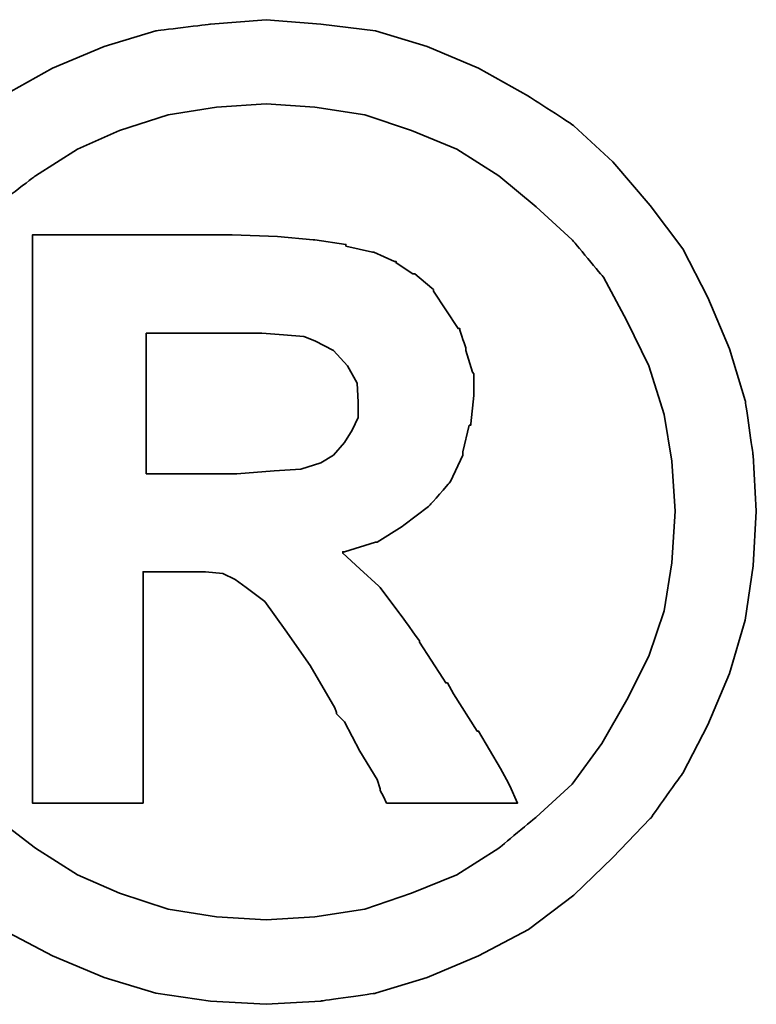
# Model space of a CAD drawing. Extents: x 473 to 1054, y -122 to 208.
# Tile 16 of 40: x 1016.495 to 1017.078, y -62.808 to -62.03. Entities that reach past the tile are written whole.
import ezdxf

# ---------------------------------------------------------------- set-up
doc = ezdxf.new("R2010")
doc.units = 0
doc.header["$MEASUREMENT"] = 0
doc.layers.add('DIM', color=4, linetype='CONTINUOUS')
doc.layers.add('layer 1', color=7, linetype='CONTINUOUS')

# ---------------------------------------------------------------- blocks, each defined once
blk = doc.blocks.new('TBI MOTION logo(完整正式版)')
at = {"layer": 'layer 1', "color": 22, "lineweight": 35}
for points, knots in [([(-91.89366, 20.43624), (-91.89366, 20.43624), (-91.91351, 20.77862), (-91.91351, 20.77862), (-91.91351, 20.77862), (-91.91351, 20.77862), (-91.96114, 21.11206), (-91.96114, 21.11206), (-91.96114, 21.11206), (-91.96114, 21.11206), (-92.05641, 21.42764), (-92.05641, 21.42764), (-92.05641, 21.42764), (-92.05641, 21.42764), (-92.18939, 21.74124), (-92.18939, 21.74124), (-92.18939, 21.74124), (-92.18939, 21.74124), (-92.34222, 22.03697), (-92.34222, 22.03697), (-92.34222, 22.03697), (-92.34222, 22.03697), (-92.5407, 22.30294), (-92.5407, 22.30294), (-92.5407, 22.30294), (-92.5407, 22.30294), (-92.76895, 22.5689), (-92.76895, 22.5689), (-92.76895, 22.5689), (-92.76895, 22.5689), (-93.00713, 22.78921), (-93.00713, 22.78921), (-93.00713, 22.78921), (-93.00713, 22.78921), (-93.285, 22.96982), (-93.285, 22.96982), (-93.285, 22.96982), (-93.285, 22.96982), (-93.58867, 23.14051), (-93.58867, 23.14051), (-93.58867, 23.14051), (-93.58867, 23.14051), (-93.90227, 23.2735), (-93.90227, 23.2735), (-93.90227, 23.2735), (-93.90227, 23.2735), (-94.21785, 23.36877), (-94.21785, 23.36877), (-94.21785, 23.36877), (-94.21785, 23.36877), (-94.55129, 23.40846), (-94.55129, 23.40846), (-94.55129, 23.40846), (-94.55129, 23.40846), (-94.88474, 23.43625), (-94.88474, 23.43625), (-94.88474, 23.43625), (-94.88474, 23.43625), (-95.22612, 23.40846), (-95.22612, 23.40846), (-95.22612, 23.40846), (-95.22612, 23.40846), (-95.55956, 23.36877), (-95.55956, 23.36877), (-95.55956, 23.36877), (-95.55956, 23.36877), (-95.87515, 23.2735), (-95.87515, 23.2735), (-95.87515, 23.2735), (-95.87515, 23.2735), (-96.18973, 23.14051), (-96.18973, 23.14051), (-96.18973, 23.14051), (-96.18973, 23.14051), (-96.4944, 22.96982), (-96.4944, 22.96982), (-96.4944, 22.96982), (-96.4944, 22.96982), (-96.77028, 22.78921), (-96.77028, 22.78921), (-96.77028, 22.78921), (-96.77028, 22.78921), (-97.00846, 22.5689), (-97.00846, 22.5689), (-97.00846, 22.5689), (-97.00846, 22.5689), (-97.23671, 22.30294), (-97.23671, 22.30294), (-97.23671, 22.30294), (-97.23671, 22.30294), (-97.43618, 22.03697), (-97.43618, 22.03697), (-97.43618, 22.03697), (-97.43618, 22.03697), (-97.58901, 21.74124), (-97.58901, 21.74124), (-97.58901, 21.74124), (-97.58901, 21.74124), (-97.72298, 21.42764), (-97.72298, 21.42764), (-97.72298, 21.42764), (-97.72298, 21.42764), (-97.81825, 21.11206), (-97.81825, 21.11206), (-97.81825, 21.11206), (-97.81825, 21.11206), (-97.86589, 20.77862), (-97.86589, 20.77862), (-97.86589, 20.77862), (-97.86589, 20.77862), (-97.88375, 20.43624), (-97.88375, 20.43624), (-97.88375, 20.43624), (-97.88375, 20.43624), (-97.86589, 20.1028), (-97.86589, 20.1028), (-97.86589, 20.1028), (-97.86589, 20.1028), (-97.81825, 19.77035), (-97.81825, 19.77035), (-97.81825, 19.77035), (-97.81825, 19.77035), (-97.72298, 19.44583), (-97.72298, 19.44583), (-97.72298, 19.44583), (-97.72298, 19.44583), (-97.58901, 19.13224), (-97.58901, 19.13224), (-97.58901, 19.13224), (-97.58901, 19.13224), (-97.43618, 18.83749), (-97.43618, 18.83749), (-97.43618, 18.83749), (-97.43618, 18.83749), (-97.23671, 18.55963), (-97.23671, 18.55963), (-97.23671, 18.55963), (-97.23671, 18.55963), (-97.00846, 18.32145), (-97.00846, 18.32145), (-97.00846, 18.32145), (-97.00846, 18.32145), (-96.77028, 18.0932), (-96.77028, 18.0932), (-96.77028, 18.0932), (-96.77028, 18.0932), (-96.4944, 17.88381), (-96.4944, 17.88381), (-96.4944, 17.88381), (-96.4944, 17.88381), (-96.18973, 17.72205), (-96.18973, 17.72205), (-96.18973, 17.72205), (-96.18973, 17.72205), (-95.87515, 17.58906), (-95.87515, 17.58906), (-95.87515, 17.58906), (-95.87515, 17.58906), (-95.55956, 17.4938), (-95.55956, 17.4938), (-95.55956, 17.4938), (-95.55956, 17.4938), (-95.22612, 17.44616), (-95.22612, 17.44616), (-95.22612, 17.44616), (-95.22612, 17.44616), (-94.88474, 17.42631), (-94.88474, 17.42631), (-94.88474, 17.42631), (-94.88474, 17.42631), (-94.55129, 17.44616), (-94.55129, 17.44616), (-94.55129, 17.44616), (-94.55129, 17.44616), (-94.21785, 17.4938), (-94.21785, 17.4938), (-94.21785, 17.4938), (-94.21785, 17.4938), (-93.90227, 17.58906), (-93.90227, 17.58906), (-93.90227, 17.58906), (-93.90227, 17.58906), (-93.58867, 17.72205), (-93.58867, 17.72205), (-93.58867, 17.72205), (-93.58867, 17.72205), (-93.285, 17.88381), (-93.285, 17.88381), (-93.285, 17.88381), (-93.285, 17.88381), (-93.00713, 18.0932), (-93.00713, 18.0932), (-93.00713, 18.0932), (-93.00713, 18.0932), (-92.76895, 18.32145), (-92.76895, 18.32145), (-92.76895, 18.32145), (-92.76895, 18.32145), (-92.5407, 18.55963), (-92.5407, 18.55963), (-92.5407, 18.55963), (-92.5407, 18.55963), (-92.34222, 18.83749), (-92.34222, 18.83749), (-92.34222, 18.83749), (-92.34222, 18.83749), (-92.18939, 19.13224), (-92.18939, 19.13224), (-92.18939, 19.13224), (-92.18939, 19.13224), (-92.05641, 19.44583), (-92.05641, 19.44583), (-92.05641, 19.44583), (-92.05641, 19.44583), (-91.96114, 19.77035), (-91.96114, 19.77035), (-91.96114, 19.77035), (-91.96114, 19.77035), (-91.91351, 20.1028), (-91.91351, 20.1028), (-91.91351, 20.1028), (-91.91351, 20.1028), (-91.89366, 20.43624), (-91.89366, 20.43624)], [0, 0, 0, 0, 0.0178571, 0.0178571, 0.0178571, 0.0178572, 0.0357143, 0.0357143, 0.0357143, 0.0357143, 0.0535714, 0.0535714, 0.0535714, 0.0535714, 0.0714286, 0.0714286, 0.0714286, 0.0714286, 0.0892857, 0.0892857, 0.0892857, 0.0892857, 0.1071429, 0.1071429, 0.1071429, 0.1071429, 0.125, 0.125, 0.125, 0.125, 0.1428571, 0.1428571, 0.1428571, 0.1428572, 0.1607143, 0.1607143, 0.1607143, 0.1607143, 0.1785714, 0.1785714, 0.1785714, 0.1785714, 0.1964286, 0.1964286, 0.1964286, 0.1964286, 0.2142857, 0.2142857, 0.2142857, 0.2142857, 0.2321429, 0.2321429, 0.2321429, 0.2321429, 0.25, 0.25, 0.25, 0.25, 0.2678571, 0.2678571, 0.2678571, 0.2678572, 0.2857143, 0.2857143, 0.2857143, 0.2857143, 0.3035714, 0.3035714, 0.3035714, 0.3035714, 0.3214286, 0.3214286, 0.3214286, 0.3214286, 0.3392857, 0.3392857, 0.3392857, 0.3392857, 0.3571429, 0.3571429, 0.3571429, 0.3571429, 0.375, 0.375, 0.375, 0.375, 0.3928571, 0.3928571, 0.3928571, 0.3928572, 0.4107143, 0.4107143, 0.4107143, 0.4107143, 0.4285714, 0.4285714, 0.4285714, 0.4285714, 0.4464286, 0.4464286, 0.4464286, 0.4464286, 0.4642857, 0.4642857, 0.4642857, 0.4642857, 0.4821429, 0.4821429, 0.4821429, 0.4821429, 0.5, 0.5, 0.5, 0.5, 0.5178571, 0.5178571, 0.5178571, 0.5178572, 0.5357143, 0.5357143, 0.5357143, 0.5357143, 0.5535714, 0.5535714, 0.5535714, 0.5535714, 0.5714286, 0.5714286, 0.5714286, 0.5714286, 0.5892857, 0.5892857, 0.5892857, 0.5892857, 0.6071429, 0.6071429, 0.6071429, 0.6071429, 0.625, 0.625, 0.625, 0.625, 0.6428571, 0.6428571, 0.6428571, 0.6428572, 0.6607143, 0.6607143, 0.6607143, 0.6607143, 0.6785714, 0.6785714, 0.6785714, 0.6785714, 0.6964286, 0.6964286, 0.6964286, 0.6964286, 0.7142857, 0.7142857, 0.7142857, 0.7142857, 0.7321429, 0.7321429, 0.7321429, 0.7321429, 0.75, 0.75, 0.75, 0.75, 0.7678571, 0.7678571, 0.7678571, 0.7678572, 0.7857143, 0.7857143, 0.7857143, 0.7857143, 0.8035714, 0.8035714, 0.8035714, 0.8035714, 0.8214286, 0.8214286, 0.8214286, 0.8214286, 0.8392857, 0.8392857, 0.8392857, 0.8392857, 0.8571429, 0.8571429, 0.8571429, 0.8571429, 0.875, 0.875, 0.875, 0.875, 0.8928571, 0.8928571, 0.8928571, 0.8928572, 0.9107143, 0.9107143, 0.9107143, 0.9107143, 0.9285714, 0.9285714, 0.9285714, 0.9285714, 0.9464286, 0.9464286, 0.9464286, 0.9464286, 0.9642857, 0.9642857, 0.9642857, 0.9642857, 0.9821429, 0.9821429, 0.9821429, 0.9821429, 1, 1, 1, 1]), ([(-92.38986, 20.43624), (-92.38986, 20.43624), (-92.40871, 20.74091), (-92.40871, 20.74091), (-92.40871, 20.74091), (-92.40871, 20.74091), (-92.45536, 21.02672), (-92.45536, 21.02672), (-92.45536, 21.02672), (-92.45536, 21.02672), (-92.55063, 21.32245), (-92.55063, 21.32245), (-92.55063, 21.32245), (-92.55063, 21.32245), (-92.68361, 21.59833), (-92.68361, 21.59833), (-92.68361, 21.59833), (-92.68361, 21.59833), (-92.82651, 21.86429), (-92.82651, 21.86429), (-92.82651, 21.86429), (-92.82651, 21.86429), (-93.01705, 22.09255), (-93.01705, 22.09255), (-93.01705, 22.09255), (-93.01705, 22.09255), (-93.23736, 22.29301), (-93.23736, 22.29301), (-93.23736, 22.29301), (-93.23736, 22.29301), (-93.46561, 22.48355), (-93.46561, 22.48355), (-93.46561, 22.48355), (-93.46561, 22.48355), (-93.72165, 22.6463), (-93.72165, 22.6463), (-93.72165, 22.6463), (-93.72165, 22.6463), (-93.99754, 22.75944), (-93.99754, 22.75944), (-93.99754, 22.75944), (-93.99754, 22.75944), (-94.28335, 22.85471), (-94.28335, 22.85471), (-94.28335, 22.85471), (-94.28335, 22.85471), (-94.589, 22.90234), (-94.589, 22.90234), (-94.589, 22.90234), (-94.589, 22.90234), (-94.88474, 22.92219), (-94.88474, 22.92219), (-94.88474, 22.92219), (-94.88474, 22.92219), (-95.1894, 22.90234), (-95.1894, 22.90234), (-95.1894, 22.90234), (-95.1894, 22.90234), (-95.48315, 22.85471), (-95.48315, 22.85471), (-95.48315, 22.85471), (-95.48315, 22.85471), (-95.77988, 22.75944), (-95.77988, 22.75944), (-95.77988, 22.75944), (-95.77988, 22.75944), (-96.03691, 22.6463), (-96.03691, 22.6463), (-96.03691, 22.6463), (-96.03691, 22.6463), (-96.29394, 22.48355), (-96.29394, 22.48355), (-96.29394, 22.48355), (-96.29394, 22.48355), (-96.54203, 22.29301), (-96.54203, 22.29301), (-96.54203, 22.29301), (-96.54203, 22.29301), (-96.75937, 22.09255), (-96.75937, 22.09255), (-96.75937, 22.09255), (-96.75937, 22.09255), (-96.9509, 21.86429), (-96.9509, 21.86429), (-96.9509, 21.86429), (-96.9509, 21.86429), (-97.0938, 21.59833), (-97.0938, 21.59833), (-97.0938, 21.59833), (-97.0938, 21.59833), (-97.21686, 21.32245), (-97.21686, 21.32245), (-97.21686, 21.32245), (-97.21686, 21.32245), (-97.32206, 21.02672), (-97.32206, 21.02672), (-97.32206, 21.02672), (-97.32206, 21.02672), (-97.36076, 20.74091), (-97.36076, 20.74091), (-97.36076, 20.74091), (-97.36076, 20.74091), (-97.37961, 20.43624), (-97.37961, 20.43624), (-97.37961, 20.43624), (-97.37961, 20.43624), (-97.36076, 20.12165), (-97.36076, 20.12165), (-97.36076, 20.12165), (-97.36076, 20.12165), (-97.32206, 19.82791), (-97.32206, 19.82791), (-97.32206, 19.82791), (-97.32206, 19.82791), (-97.21686, 19.55102), (-97.21686, 19.55102), (-97.21686, 19.55102), (-97.21686, 19.55102), (-97.0938, 19.28407), (-97.0938, 19.28407), (-97.0938, 19.28407), (-97.0938, 19.28407), (-96.94098, 19.01811), (-96.94098, 19.01811), (-96.94098, 19.01811), (-96.94098, 19.01811), (-96.75937, 18.77001), (-96.75937, 18.77001), (-96.75937, 18.77001), (-96.75937, 18.77001), (-96.54203, 18.56955), (-96.54203, 18.56955), (-96.54203, 18.56955), (-96.54203, 18.56955), (-96.29394, 18.37901), (-96.29394, 18.37901), (-96.29394, 18.37901), (-96.29394, 18.37901), (-96.03691, 18.21725), (-96.03691, 18.21725), (-96.03691, 18.21725), (-96.03691, 18.21725), (-95.77988, 18.10412), (-95.77988, 18.10412), (-95.77988, 18.10412), (-95.77988, 18.10412), (-95.48315, 18.00786), (-95.48315, 18.00786), (-95.48315, 18.00786), (-95.48315, 18.00786), (-95.1894, 17.96022), (-95.1894, 17.96022), (-95.1894, 17.96022), (-95.1894, 17.96022), (-94.88474, 17.94137), (-94.88474, 17.94137), (-94.88474, 17.94137), (-94.88474, 17.94137), (-94.589, 17.96022), (-94.589, 17.96022), (-94.589, 17.96022), (-94.589, 17.96022), (-94.28335, 18.00786), (-94.28335, 18.00786), (-94.28335, 18.00786), (-94.28335, 18.00786), (-93.99754, 18.10412), (-93.99754, 18.10412), (-93.99754, 18.10412), (-93.99754, 18.10412), (-93.72165, 18.21725), (-93.72165, 18.21725), (-93.72165, 18.21725), (-93.72165, 18.21725), (-93.46561, 18.37901), (-93.46561, 18.37901), (-93.46561, 18.37901), (-93.46561, 18.37901), (-93.23736, 18.56955), (-93.23736, 18.56955), (-93.23736, 18.56955), (-93.23736, 18.56955), (-93.01705, 18.77001), (-93.01705, 18.77001), (-93.01705, 18.77001), (-93.01705, 18.77001), (-92.83644, 19.01811), (-92.83644, 19.01811), (-92.83644, 19.01811), (-92.83644, 19.01811), (-92.68361, 19.28407), (-92.68361, 19.28407), (-92.68361, 19.28407), (-92.68361, 19.28407), (-92.55063, 19.55102), (-92.55063, 19.55102), (-92.55063, 19.55102), (-92.55063, 19.55102), (-92.45536, 19.82791), (-92.45536, 19.82791), (-92.45536, 19.82791), (-92.45536, 19.82791), (-92.40871, 20.12165), (-92.40871, 20.12165), (-92.40871, 20.12165), (-92.40871, 20.12165), (-92.38986, 20.43624), (-92.38986, 20.43624)], [0, 0, 0, 0, 0.0192308, 0.0192308, 0.0192308, 0.0192308, 0.0384615, 0.0384615, 0.0384615, 0.0384615, 0.0576923, 0.0576923, 0.0576923, 0.0576923, 0.0769231, 0.0769231, 0.0769231, 0.0769231, 0.0961538, 0.0961538, 0.0961538, 0.0961539, 0.1153846, 0.1153846, 0.1153846, 0.1153846, 0.1346154, 0.1346154, 0.1346154, 0.1346154, 0.1538462, 0.1538462, 0.1538462, 0.1538462, 0.1730769, 0.1730769, 0.1730769, 0.1730769, 0.1923077, 0.1923077, 0.1923077, 0.1923077, 0.2115385, 0.2115385, 0.2115385, 0.2115385, 0.2307692, 0.2307692, 0.2307692, 0.2307692, 0.25, 0.25, 0.25, 0.25, 0.2692308, 0.2692308, 0.2692308, 0.2692308, 0.2884615, 0.2884615, 0.2884615, 0.2884615, 0.3076923, 0.3076923, 0.3076923, 0.3076923, 0.3269231, 0.3269231, 0.3269231, 0.3269231, 0.3461538, 0.3461538, 0.3461538, 0.3461539, 0.3653846, 0.3653846, 0.3653846, 0.3653846, 0.3846154, 0.3846154, 0.3846154, 0.3846154, 0.4038462, 0.4038462, 0.4038462, 0.4038462, 0.4230769, 0.4230769, 0.4230769, 0.4230769, 0.4423077, 0.4423077, 0.4423077, 0.4423077, 0.4615385, 0.4615385, 0.4615385, 0.4615385, 0.4807692, 0.4807692, 0.4807692, 0.4807692, 0.5, 0.5, 0.5, 0.5, 0.5192308, 0.5192308, 0.5192308, 0.5192308, 0.5384615, 0.5384615, 0.5384615, 0.5384615, 0.5576923, 0.5576923, 0.5576923, 0.5576923, 0.5769231, 0.5769231, 0.5769231, 0.5769231, 0.5961538, 0.5961538, 0.5961538, 0.5961539, 0.6153846, 0.6153846, 0.6153846, 0.6153846, 0.6346154, 0.6346154, 0.6346154, 0.6346154, 0.6538462, 0.6538462, 0.6538462, 0.6538462, 0.6730769, 0.6730769, 0.6730769, 0.6730769, 0.6923077, 0.6923077, 0.6923077, 0.6923077, 0.7115385, 0.7115385, 0.7115385, 0.7115385, 0.7307692, 0.7307692, 0.7307692, 0.7307692, 0.75, 0.75, 0.75, 0.75, 0.7692308, 0.7692308, 0.7692308, 0.7692308, 0.7884615, 0.7884615, 0.7884615, 0.7884615, 0.8076923, 0.8076923, 0.8076923, 0.8076923, 0.8269231, 0.8269231, 0.8269231, 0.8269231, 0.8461538, 0.8461538, 0.8461538, 0.8461539, 0.8653846, 0.8653846, 0.8653846, 0.8653846, 0.8846154, 0.8846154, 0.8846154, 0.8846154, 0.9038462, 0.9038462, 0.9038462, 0.9038462, 0.9230769, 0.9230769, 0.9230769, 0.9230769, 0.9423077, 0.9423077, 0.9423077, 0.9423077, 0.9615385, 0.9615385, 0.9615385, 0.9615385, 0.9807692, 0.9807692, 0.9807692, 0.9807692, 1, 1, 1, 1]), ([(-96.31279, 18.7323), (-96.31279, 18.7323), (-96.31279, 18.77001), (-96.31279, 18.77001), (-96.31279, 18.77001), (-96.31279, 18.77001), (-96.31279, 18.87422), (-96.31279, 18.87422), (-96.31279, 18.87422), (-96.31279, 18.87422), (-96.31279, 19.04689), (-96.31279, 19.04689), (-96.31279, 19.04689), (-96.31279, 19.04689), (-96.31279, 19.25529), (-96.31279, 19.25529), (-96.31279, 19.25529), (-96.31279, 19.25529), (-96.31279, 19.5024), (-96.31279, 19.5024), (-96.31279, 19.5024), (-96.31279, 19.5024), (-96.31279, 19.77035), (-96.31279, 19.77035), (-96.31279, 19.77035), (-96.31279, 19.77035), (-96.31279, 20.37868), (-96.31279, 20.37868), (-96.31279, 20.37868), (-96.31279, 20.37868), (-96.31279, 20.98801), (-96.31279, 20.98801), (-96.31279, 20.98801), (-96.31279, 20.98801), (-96.31279, 21.27482), (-96.31279, 21.27482), (-96.31279, 21.27482), (-96.31279, 21.27482), (-96.31279, 21.52291), (-96.31279, 21.52291), (-96.31279, 21.52291), (-96.31279, 21.52291), (-96.31279, 21.75017), (-96.31279, 21.75017), (-96.31279, 21.75017), (-96.31279, 21.75017), (-96.31279, 21.90399), (-96.31279, 21.90399), (-96.31279, 21.90399), (-96.31279, 21.90399), (-96.31279, 22.0072), (-96.31279, 22.0072), (-96.31279, 22.0072), (-96.31279, 22.0072), (-96.31279, 22.04689), (-96.31279, 22.04689), (-96.31279, 22.04689), (-96.31279, 22.04689), (-96.31279, 22.12232), (-96.31279, 22.12232), (-96.31279, 22.12232), (-96.31279, 22.12232), (-96.2463, 22.12232), (-96.2463, 22.12232), (-96.2463, 22.12232), (-96.2463, 22.12232), (-96.22645, 22.12232), (-96.22645, 22.12232), (-96.22645, 22.12232), (-96.22645, 22.12232), (-96.18973, 22.12232), (-96.18973, 22.12232), (-96.18973, 22.12232), (-96.18973, 22.12232), (-96.05576, 22.12232), (-96.05576, 22.12232), (-96.05576, 22.12232), (-96.05576, 22.12232), (-95.87515, 22.12232), (-95.87515, 22.12232), (-95.87515, 22.12232), (-95.87515, 22.12232), (-95.66476, 22.12232), (-95.66476, 22.12232), (-95.66476, 22.12232), (-95.66476, 22.12232), (-95.44643, 22.12232), (-95.44643, 22.12232), (-95.44643, 22.12232), (-95.44643, 22.12232), (-95.27375, 22.12232), (-95.27375, 22.12232), (-95.27375, 22.12232), (-95.27375, 22.12232), (-95.15963, 22.12232), (-95.15963, 22.12232), (-95.15963, 22.12232), (-95.15963, 22.12232), (-95.12291, 22.12232), (-95.12291, 22.12232), (-95.12291, 22.12232), (-95.12291, 22.12232), (-95.10306, 22.12232), (-95.10306, 22.12232), (-95.10306, 22.12232), (-95.10306, 22.12232), (-95.09314, 22.12232), (-95.09314, 22.12232), (-95.09314, 22.12232), (-95.09314, 22.12232), (-94.81725, 22.1124), (-94.81725, 22.1124), (-94.81725, 22.1124), (-94.81725, 22.1124), (-94.59893, 22.09255), (-94.59893, 22.09255), (-94.59893, 22.09255), (-94.59893, 22.09255), (-94.589, 22.09255), (-94.589, 22.09255), (-94.589, 22.09255), (-94.589, 22.09255), (-94.39846, 22.06476), (-94.39846, 22.06476), (-94.39846, 22.06476), (-94.39846, 22.06476), (-94.39846, 22.05483), (-94.39846, 22.05483), (-94.39846, 22.05483), (-94.39846, 22.05483), (-94.23571, 22.01713), (-94.23571, 22.01713), (-94.23571, 22.01713), (-94.23571, 22.01713), (-94.22777, 22.01713), (-94.22777, 22.01713), (-94.22777, 22.01713), (-94.22777, 22.01713), (-94.10273, 21.96056), (-94.10273, 21.96056), (-94.10273, 21.96056), (-94.10273, 21.96056), (-94.09281, 21.96056), (-94.09281, 21.96056), (-94.09281, 21.96056), (-94.09281, 21.96056), (-94.09281, 21.95162), (-94.09281, 21.95162), (-94.09281, 21.95162), (-94.09281, 21.95162), (-93.9896, 21.88415), (-93.9896, 21.88415), (-93.9896, 21.88415), (-93.9896, 21.88415), (-93.97868, 21.88415), (-93.97868, 21.88415), (-93.97868, 21.88415), (-93.97868, 21.88415), (-93.87448, 21.79781), (-93.87448, 21.79781), (-93.87448, 21.79781), (-93.87448, 21.79781), (-93.86456, 21.78888), (-93.86456, 21.78888), (-93.86456, 21.78888), (-93.86456, 21.78888), (-93.86456, 21.77895), (-93.86456, 21.77895), (-93.86456, 21.77895), (-93.86456, 21.77895), (-93.78913, 21.66483), (-93.78913, 21.66483), (-93.78913, 21.66483), (-93.78913, 21.66483), (-93.71371, 21.5507), (-93.71371, 21.5507), (-93.71371, 21.5507), (-93.71371, 21.5507), (-93.7028, 21.5507), (-93.7028, 21.5507), (-93.7028, 21.5507), (-93.7028, 21.5507), (-93.7028, 21.54078), (-93.7028, 21.54078), (-93.7028, 21.54078), (-93.7028, 21.54078), (-93.66608, 21.42764), (-93.66608, 21.42764), (-93.66608, 21.42764), (-93.66608, 21.42764), (-93.66608, 21.41772), (-93.66608, 21.41772), (-93.66608, 21.41772), (-93.66608, 21.41772), (-93.62638, 21.28474), (-93.62638, 21.28474), (-93.62638, 21.28474), (-93.62638, 21.28474), (-93.61844, 21.27482), (-93.61844, 21.27482), (-93.61844, 21.27482), (-93.61844, 21.27482), (-93.61844, 21.14977), (-93.61844, 21.14977), (-93.61844, 21.14977), (-93.61844, 21.14977), (-93.61844, 21.14183), (-93.61844, 21.14183), (-93.61844, 21.14183), (-93.61844, 21.14183), (-93.6363, 20.96915), (-93.6363, 20.96915), (-93.6363, 20.96915), (-93.6363, 20.96915), (-93.6363, 20.96122), (-93.6363, 20.96122), (-93.6363, 20.96122), (-93.6363, 20.96122), (-93.64623, 20.96122), (-93.64623, 20.96122), (-93.64623, 20.96122), (-93.64623, 20.96122), (-93.68493, 20.79847), (-93.68493, 20.79847), (-93.68493, 20.79847), (-93.68493, 20.79847), (-93.68493, 20.78854), (-93.68493, 20.78854), (-93.68493, 20.78854), (-93.68493, 20.78854), (-93.68493, 20.77862), (-93.68493, 20.77862), (-93.68493, 20.77862), (-93.68493, 20.77862), (-93.76135, 20.61785), (-93.76135, 20.61785), (-93.76135, 20.61785), (-93.76135, 20.61785), (-93.76929, 20.60693), (-93.76929, 20.60693), (-93.76929, 20.60693), (-93.76929, 20.60693), (-93.8844, 20.47495), (-93.8844, 20.47495), (-93.8844, 20.47495), (-93.8844, 20.47495), (-93.89433, 20.46502), (-93.89433, 20.46502), (-93.89433, 20.46502), (-93.89433, 20.46502), (-94.04517, 20.34991), (-94.04517, 20.34991), (-94.04517, 20.34991), (-94.04517, 20.34991), (-94.05509, 20.34197), (-94.05509, 20.34197), (-94.05509, 20.34197), (-94.05509, 20.34197), (-94.20792, 20.2467), (-94.20792, 20.2467), (-94.20792, 20.2467), (-94.20792, 20.2467), (-94.21785, 20.2467), (-94.21785, 20.2467), (-94.21785, 20.2467), (-94.21785, 20.2467), (-94.40839, 20.18913), (-94.40839, 20.18913), (-94.40839, 20.18913), (-94.40839, 20.18913), (-94.41831, 20.18913), (-94.41831, 20.18913), (-94.41831, 20.18913), (-94.41831, 20.18913), (-94.41831, 20.17921), (-94.41831, 20.17921), (-94.41831, 20.17921), (-94.41831, 20.17921), (-94.31312, 20.08394), (-94.31312, 20.08394), (-94.31312, 20.08394), (-94.31312, 20.08394), (-94.198, 19.97875), (-94.198, 19.97875), (-94.198, 19.97875), (-94.198, 19.97875), (-94.18907, 19.97081), (-94.18907, 19.97081), (-94.18907, 19.97081), (-94.18907, 19.97081), (-94.07494, 19.81798), (-94.07494, 19.81798), (-94.07494, 19.81798), (-94.07494, 19.81798), (-93.9499, 19.6453), (-93.9499, 19.6453), (-93.9499, 19.6453), (-93.9499, 19.6453), (-93.9499, 19.63736), (-93.9499, 19.63736), (-93.9499, 19.63736), (-93.9499, 19.63736), (-93.80799, 19.41705), (-93.80799, 19.41705), (-93.80799, 19.41705), (-93.80799, 19.41705), (-93.78913, 19.38828), (-93.78913, 19.38828), (-93.78913, 19.38828), (-93.78913, 19.38828), (-93.77921, 19.38828), (-93.77921, 19.38828), (-93.77921, 19.38828), (-93.77921, 19.38828), (-93.7415, 19.32178), (-93.7415, 19.32178), (-93.7415, 19.32178), (-93.7415, 19.32178), (-93.59859, 19.09353), (-93.59859, 19.09353), (-93.59859, 19.09353), (-93.59859, 19.09353), (-93.58867, 19.09353), (-93.58867, 19.09353), (-93.58867, 19.09353), (-93.58867, 19.09353), (-93.45569, 18.86528), (-93.45569, 18.86528), (-93.45569, 18.86528), (-93.45569, 18.86528), (-93.41798, 18.7978), (-93.41798, 18.7978), (-93.41798, 18.7978), (-93.41798, 18.7978), (-93.39813, 18.76009), (-93.39813, 18.76009), (-93.39813, 18.76009), (-93.39813, 18.76009), (-93.3505, 18.6549), (-93.3505, 18.6549), (-93.3505, 18.6549), (-93.3505, 18.6549), (-93.45569, 18.6549), (-93.45569, 18.6549), (-93.45569, 18.6549), (-93.45569, 18.6549), (-93.47454, 18.6549), (-93.47454, 18.6549), (-93.47454, 18.6549), (-93.47454, 18.6549), (-93.56088, 18.6549), (-93.56088, 18.6549), (-93.56088, 18.6549), (-93.56088, 18.6549), (-93.78913, 18.6549), (-93.78913, 18.6549), (-93.78913, 18.6549), (-93.78913, 18.6549), (-94.01738, 18.6549), (-94.01738, 18.6549), (-94.01738, 18.6549), (-94.01738, 18.6549), (-94.09281, 18.6549), (-94.09281, 18.6549), (-94.09281, 18.6549), (-94.09281, 18.6549), (-94.11265, 18.6549), (-94.11265, 18.6549), (-94.11265, 18.6549), (-94.11265, 18.6549), (-94.15036, 18.6549), (-94.15036, 18.6549), (-94.15036, 18.6549), (-94.15036, 18.6549), (-94.17021, 18.69459), (-94.17021, 18.69459), (-94.17021, 18.69459), (-94.17021, 18.69459), (-94.18907, 18.7323), (-94.18907, 18.7323), (-94.18907, 18.7323), (-94.18907, 18.7323), (-94.18907, 18.74223), (-94.18907, 18.74223), (-94.18907, 18.74223), (-94.18907, 18.74223), (-94.20792, 18.7978), (-94.20792, 18.7978), (-94.20792, 18.7978), (-94.20792, 18.7978), (-94.31312, 18.97048), (-94.31312, 18.97048), (-94.31312, 18.97048), (-94.31312, 18.97048), (-94.40839, 19.1501), (-94.40839, 19.1501), (-94.40839, 19.1501), (-94.40839, 19.1501), (-94.4461, 19.1888), (-94.4461, 19.1888), (-94.4461, 19.1888), (-94.4461, 19.1888), (-94.45602, 19.19873), (-94.45602, 19.19873), (-94.45602, 19.19873), (-94.45602, 19.19873), (-94.45602, 19.20766), (-94.45602, 19.20766), (-94.45602, 19.20766), (-94.45602, 19.20766), (-94.46595, 19.23644), (-94.46595, 19.23644), (-94.46595, 19.23644), (-94.46595, 19.23644), (-94.61679, 19.49347), (-94.61679, 19.49347), (-94.61679, 19.49347), (-94.61679, 19.49347), (-94.76962, 19.7118), (-94.76962, 19.7118), (-94.76962, 19.7118), (-94.76962, 19.7118), (-94.89268, 19.88447), (-94.89268, 19.88447), (-94.89268, 19.88447), (-94.89268, 19.88447), (-95.00779, 19.97081), (-95.00779, 19.97081), (-95.00779, 19.97081), (-95.00779, 19.97081), (-95.07528, 20.01845), (-95.07528, 20.01845), (-95.07528, 20.01845), (-95.07528, 20.01845), (-95.1507, 20.05616), (-95.1507, 20.05616), (-95.1507, 20.05616), (-95.1507, 20.05616), (-95.2549, 20.06608), (-95.2549, 20.06608), (-95.2549, 20.06608), (-95.2549, 20.06608), (-95.38887, 20.06608), (-95.38887, 20.06608), (-95.38887, 20.06608), (-95.38887, 20.06608), (-95.40872, 20.06608), (-95.40872, 20.06608), (-95.40872, 20.06608), (-95.40872, 20.06608), (-95.42658, 20.06608), (-95.42658, 20.06608), (-95.42658, 20.06608), (-95.42658, 20.06608), (-95.5417, 20.06608), (-95.5417, 20.06608), (-95.5417, 20.06608), (-95.5417, 20.06608), (-95.63697, 20.06608), (-95.63697, 20.06608), (-95.63697, 20.06608), (-95.63697, 20.06608), (-95.63697, 19.99761), (-95.63697, 19.99761), (-95.63697, 19.99761), (-95.63697, 19.99761), (-95.63697, 19.92318), (-95.63697, 19.92318), (-95.63697, 19.92318), (-95.63697, 19.92318), (-95.63697, 19.69294), (-95.63697, 19.69294), (-95.63697, 19.69294), (-95.63697, 19.69294), (-95.63697, 19.44583), (-95.63697, 19.44583), (-95.63697, 19.44583), (-95.63697, 19.44583), (-95.63697, 19.17888), (-95.63697, 19.17888), (-95.63697, 19.17888), (-95.63697, 19.17888), (-95.63697, 18.96055), (-95.63697, 18.96055), (-95.63697, 18.96055), (-95.63697, 18.96055), (-95.63697, 18.87422), (-95.63697, 18.87422), (-95.63697, 18.87422), (-95.63697, 18.87422), (-95.63697, 18.80773), (-95.63697, 18.80773), (-95.63697, 18.80773), (-95.63697, 18.80773), (-95.63697, 18.75017), (-95.63697, 18.75017), (-95.63697, 18.75017), (-95.63697, 18.75017), (-95.63697, 18.7323), (-95.63697, 18.7323), (-95.63697, 18.7323), (-95.63697, 18.7323), (-95.63697, 18.6549), (-95.63697, 18.6549), (-95.63697, 18.6549), (-95.63697, 18.6549), (-95.70247, 18.6549), (-95.70247, 18.6549), (-95.70247, 18.6549), (-95.70247, 18.6549), (-95.72232, 18.6549), (-95.72232, 18.6549), (-95.72232, 18.6549), (-95.72232, 18.6549), (-95.77988, 18.6549), (-95.77988, 18.6549), (-95.77988, 18.6549), (-95.77988, 18.6549), (-95.97835, 18.6549), (-95.97835, 18.6549), (-95.97835, 18.6549), (-95.97835, 18.6549), (-96.15103, 18.6549), (-96.15103, 18.6549), (-96.15103, 18.6549), (-96.15103, 18.6549), (-96.2076, 18.6549), (-96.2076, 18.6549), (-96.2076, 18.6549), (-96.2076, 18.6549), (-96.2463, 18.6549), (-96.2463, 18.6549), (-96.2463, 18.6549), (-96.2463, 18.6549), (-96.31279, 18.6549), (-96.31279, 18.6549), (-96.31279, 18.6549), (-96.31279, 18.6549), (-96.31279, 18.7323), (-96.31279, 18.7323)], [0, 0, 0, 0, 0.0074074, 0.0074074, 0.0074074, 0.0074074, 0.0148148, 0.0148148, 0.0148148, 0.0148148, 0.0222222, 0.0222222, 0.0222222, 0.0222222, 0.0296296, 0.0296296, 0.0296296, 0.0296296, 0.037037, 0.037037, 0.037037, 0.037037, 0.0444444, 0.0444444, 0.0444444, 0.0444445, 0.0518519, 0.0518519, 0.0518519, 0.0518519, 0.0592593, 0.0592593, 0.0592593, 0.0592593, 0.0666667, 0.0666667, 0.0666667, 0.0666667, 0.0740741, 0.0740741, 0.0740741, 0.0740741, 0.0814815, 0.0814815, 0.0814815, 0.0814815, 0.0888889, 0.0888889, 0.0888889, 0.0888889, 0.0962963, 0.0962963, 0.0962963, 0.0962963, 0.1037037, 0.1037037, 0.1037037, 0.1037037, 0.1111111, 0.1111111, 0.1111111, 0.1111111, 0.1185185, 0.1185185, 0.1185185, 0.1185185, 0.1259259, 0.1259259, 0.1259259, 0.1259259, 0.1333333, 0.1333333, 0.1333333, 0.1333333, 0.1407407, 0.1407407, 0.1407407, 0.1407408, 0.1481481, 0.1481481, 0.1481481, 0.1481482, 0.1555556, 0.1555556, 0.1555556, 0.1555556, 0.162963, 0.162963, 0.162963, 0.162963, 0.1703704, 0.1703704, 0.1703704, 0.1703704, 0.1777778, 0.1777778, 0.1777778, 0.1777778, 0.1851852, 0.1851852, 0.1851852, 0.1851852, 0.1925926, 0.1925926, 0.1925926, 0.1925926, 0.2, 0.2, 0.2, 0.2, 0.2074074, 0.2074074, 0.2074074, 0.2074074, 0.2148148, 0.2148148, 0.2148148, 0.2148148, 0.2222222, 0.2222222, 0.2222222, 0.2222222, 0.2296296, 0.2296296, 0.2296296, 0.2296296, 0.237037, 0.237037, 0.237037, 0.237037, 0.2444444, 0.2444444, 0.2444444, 0.2444445, 0.2518519, 0.2518519, 0.2518519, 0.2518519, 0.2592593, 0.2592593, 0.2592593, 0.2592593, 0.2666667, 0.2666667, 0.2666667, 0.2666667, 0.2740741, 0.2740741, 0.2740741, 0.2740741, 0.2814815, 0.2814815, 0.2814815, 0.2814815, 0.2888889, 0.2888889, 0.2888889, 0.2888889, 0.2962963, 0.2962963, 0.2962963, 0.2962963, 0.3037037, 0.3037037, 0.3037037, 0.3037037, 0.3111111, 0.3111111, 0.3111111, 0.3111111, 0.3185185, 0.3185185, 0.3185185, 0.3185185, 0.3259259, 0.3259259, 0.3259259, 0.3259259, 0.3333333, 0.3333333, 0.3333333, 0.3333333, 0.3407407, 0.3407407, 0.3407407, 0.3407408, 0.3481481, 0.3481481, 0.3481481, 0.3481482, 0.3555556, 0.3555556, 0.3555556, 0.3555556, 0.362963, 0.362963, 0.362963, 0.362963, 0.3703704, 0.3703704, 0.3703704, 0.3703704, 0.3777778, 0.3777778, 0.3777778, 0.3777778, 0.3851852, 0.3851852, 0.3851852, 0.3851852, 0.3925926, 0.3925926, 0.3925926, 0.3925926, 0.4, 0.4, 0.4, 0.4, 0.4074074, 0.4074074, 0.4074074, 0.4074074, 0.4148148, 0.4148148, 0.4148148, 0.4148148, 0.4222222, 0.4222222, 0.4222222, 0.4222222, 0.4296296, 0.4296296, 0.4296296, 0.4296296, 0.437037, 0.437037, 0.437037, 0.437037, 0.4444444, 0.4444444, 0.4444444, 0.4444445, 0.4518519, 0.4518519, 0.4518519, 0.4518519, 0.4592593, 0.4592593, 0.4592593, 0.4592593, 0.4666667, 0.4666667, 0.4666667, 0.4666667, 0.4740741, 0.4740741, 0.4740741, 0.4740741, 0.4814815, 0.4814815, 0.4814815, 0.4814815, 0.4888889, 0.4888889, 0.4888889, 0.4888889, 0.4962963, 0.4962963, 0.4962963, 0.4962963, 0.5037037, 0.5037037, 0.5037037, 0.5037037, 0.5111111, 0.5111111, 0.5111111, 0.5111111, 0.5185185, 0.5185185, 0.5185185, 0.5185185, 0.5259259, 0.5259259, 0.5259259, 0.5259259, 0.5333333, 0.5333333, 0.5333333, 0.5333333, 0.5407407, 0.5407407, 0.5407407, 0.5407408, 0.5481481, 0.5481481, 0.5481481, 0.5481482, 0.5555556, 0.5555556, 0.5555556, 0.5555556, 0.562963, 0.562963, 0.562963, 0.562963, 0.5703704, 0.5703704, 0.5703704, 0.5703704, 0.5777778, 0.5777778, 0.5777778, 0.5777778, 0.5851852, 0.5851852, 0.5851852, 0.5851852, 0.5925926, 0.5925926, 0.5925926, 0.5925926, 0.6, 0.6, 0.6, 0.6, 0.6074074, 0.6074074, 0.6074074, 0.6074074, 0.6148148, 0.6148148, 0.6148148, 0.6148148, 0.6222222, 0.6222222, 0.6222222, 0.6222222, 0.6296296, 0.6296296, 0.6296296, 0.6296296, 0.637037, 0.637037, 0.637037, 0.637037, 0.6444444, 0.6444444, 0.6444444, 0.6444445, 0.6518519, 0.6518519, 0.6518519, 0.6518519, 0.6592593, 0.6592593, 0.6592593, 0.6592593, 0.6666667, 0.6666667, 0.6666667, 0.6666667, 0.6740741, 0.6740741, 0.6740741, 0.6740741, 0.6814815, 0.6814815, 0.6814815, 0.6814815, 0.6888889, 0.6888889, 0.6888889, 0.6888889, 0.6962963, 0.6962963, 0.6962963, 0.6962963, 0.7037037, 0.7037037, 0.7037037, 0.7037037, 0.7111111, 0.7111111, 0.7111111, 0.7111111, 0.7185185, 0.7185185, 0.7185185, 0.7185185, 0.7259259, 0.7259259, 0.7259259, 0.7259259, 0.7333333, 0.7333333, 0.7333333, 0.7333333, 0.7407407, 0.7407407, 0.7407407, 0.7407408, 0.7481481, 0.7481481, 0.7481481, 0.7481482, 0.7555556, 0.7555556, 0.7555556, 0.7555556, 0.762963, 0.762963, 0.762963, 0.762963, 0.7703704, 0.7703704, 0.7703704, 0.7703704, 0.7777778, 0.7777778, 0.7777778, 0.7777778, 0.7851852, 0.7851852, 0.7851852, 0.7851852, 0.7925926, 0.7925926, 0.7925926, 0.7925926, 0.8, 0.8, 0.8, 0.8, 0.8074074, 0.8074074, 0.8074074, 0.8074074, 0.8148148, 0.8148148, 0.8148148, 0.8148148, 0.8222222, 0.8222222, 0.8222222, 0.8222222, 0.8296296, 0.8296296, 0.8296296, 0.8296296, 0.837037, 0.837037, 0.837037, 0.837037, 0.8444444, 0.8444444, 0.8444444, 0.8444445, 0.8518519, 0.8518519, 0.8518519, 0.8518519, 0.8592593, 0.8592593, 0.8592593, 0.8592593, 0.8666667, 0.8666667, 0.8666667, 0.8666667, 0.8740741, 0.8740741, 0.8740741, 0.8740741, 0.8814815, 0.8814815, 0.8814815, 0.8814815, 0.8888889, 0.8888889, 0.8888889, 0.8888889, 0.8962963, 0.8962963, 0.8962963, 0.8962963, 0.9037037, 0.9037037, 0.9037037, 0.9037037, 0.9111111, 0.9111111, 0.9111111, 0.9111111, 0.9185185, 0.9185185, 0.9185185, 0.9185185, 0.9259259, 0.9259259, 0.9259259, 0.9259259, 0.9333333, 0.9333333, 0.9333333, 0.9333333, 0.9407407, 0.9407407, 0.9407407, 0.9407408, 0.9481481, 0.9481481, 0.9481481, 0.9481482, 0.9555556, 0.9555556, 0.9555556, 0.9555556, 0.962963, 0.962963, 0.962963, 0.962963, 0.9703704, 0.9703704, 0.9703704, 0.9703704, 0.9777778, 0.9777778, 0.9777778, 0.9777778, 0.9851852, 0.9851852, 0.9851852, 0.9851852, 0.9925926, 0.9925926, 0.9925926, 0.9925926, 1, 1, 1, 1]), ([(-95.61712, 21.52291), (-95.61712, 21.52291), (-95.61712, 21.44551), (-95.61712, 21.44551), (-95.61712, 21.44551), (-95.61712, 21.44551), (-95.61712, 21.27482), (-95.61712, 21.27482), (-95.61712, 21.27482), (-95.61712, 21.27482), (-95.61712, 21.08328), (-95.61712, 21.08328), (-95.61712, 21.08328), (-95.61712, 21.08328), (-95.61712, 20.91358), (-95.61712, 20.91358), (-95.61712, 20.91358), (-95.61712, 20.91358), (-95.61712, 20.74091), (-95.61712, 20.74091), (-95.61712, 20.74091), (-95.61712, 20.74091), (-95.61712, 20.66449), (-95.61712, 20.66449), (-95.61712, 20.66449), (-95.61712, 20.66449), (-95.59926, 20.66449), (-95.59926, 20.66449), (-95.59926, 20.66449), (-95.59926, 20.66449), (-95.38887, 20.66449), (-95.38887, 20.66449), (-95.38887, 20.66449), (-95.38887, 20.66449), (-95.15963, 20.66449), (-95.15963, 20.66449), (-95.15963, 20.66449), (-95.15963, 20.66449), (-95.08421, 20.66449), (-95.08421, 20.66449), (-95.08421, 20.66449), (-95.08421, 20.66449), (-95.06535, 20.66449), (-95.06535, 20.66449), (-95.06535, 20.66449), (-95.06535, 20.66449), (-94.8371, 20.68335), (-94.8371, 20.68335), (-94.8371, 20.68335), (-94.8371, 20.68335), (-94.67435, 20.69327), (-94.67435, 20.69327), (-94.67435, 20.69327), (-94.67435, 20.69327), (-94.55129, 20.73098), (-94.55129, 20.73098), (-94.55129, 20.73098), (-94.55129, 20.73098), (-94.47389, 20.77862), (-94.47389, 20.77862), (-94.47389, 20.77862), (-94.47389, 20.77862), (-94.40839, 20.85503), (-94.40839, 20.85503), (-94.40839, 20.85503), (-94.40839, 20.85503), (-94.36075, 20.93145), (-94.36075, 20.93145), (-94.36075, 20.93145), (-94.36075, 20.93145), (-94.32304, 21.00885), (-94.32304, 21.00885), (-94.32304, 21.00885), (-94.32304, 21.00885), (-94.32304, 21.10214), (-94.32304, 21.10214), (-94.32304, 21.10214), (-94.32304, 21.10214), (-94.33098, 21.21726), (-94.33098, 21.21726), (-94.33098, 21.21726), (-94.33098, 21.21726), (-94.38854, 21.32245), (-94.38854, 21.32245), (-94.38854, 21.32245), (-94.38854, 21.32245), (-94.47389, 21.41772), (-94.47389, 21.41772), (-94.47389, 21.41772), (-94.47389, 21.41772), (-94.589, 21.47528), (-94.589, 21.47528), (-94.589, 21.47528), (-94.589, 21.47528), (-94.65549, 21.50306), (-94.65549, 21.50306), (-94.65549, 21.50306), (-94.65549, 21.50306), (-94.77954, 21.51299), (-94.77954, 21.51299), (-94.77954, 21.51299), (-94.77954, 21.51299), (-94.91252, 21.52291), (-94.91252, 21.52291), (-94.91252, 21.52291), (-94.91252, 21.52291), (-95.10306, 21.52291), (-95.10306, 21.52291), (-95.10306, 21.52291), (-95.10306, 21.52291), (-95.12291, 21.52291), (-95.12291, 21.52291), (-95.12291, 21.52291), (-95.12291, 21.52291), (-95.19833, 21.52291), (-95.19833, 21.52291), (-95.19833, 21.52291), (-95.19833, 21.52291), (-95.40872, 21.52291), (-95.40872, 21.52291), (-95.40872, 21.52291), (-95.40872, 21.52291), (-95.59926, 21.52291), (-95.59926, 21.52291), (-95.59926, 21.52291), (-95.59926, 21.52291), (-95.61712, 21.52291), (-95.61712, 21.52291)], [0, 0, 0, 0, 0.03125, 0.03125, 0.03125, 0.03125, 0.0625, 0.0625, 0.0625, 0.0625, 0.09375, 0.09375, 0.09375, 0.09375, 0.125, 0.125, 0.125, 0.125, 0.15625, 0.15625, 0.15625, 0.15625, 0.1875, 0.1875, 0.1875, 0.1875, 0.21875, 0.21875, 0.21875, 0.21875, 0.25, 0.25, 0.25, 0.25, 0.28125, 0.28125, 0.28125, 0.28125, 0.3125, 0.3125, 0.3125, 0.3125, 0.34375, 0.34375, 0.34375, 0.34375, 0.375, 0.375, 0.375, 0.375, 0.40625, 0.40625, 0.40625, 0.40625, 0.4375, 0.4375, 0.4375, 0.4375, 0.46875, 0.46875, 0.46875, 0.46875, 0.5, 0.5, 0.5, 0.5, 0.53125, 0.53125, 0.53125, 0.53125, 0.5625, 0.5625, 0.5625, 0.5625, 0.59375, 0.59375, 0.59375, 0.59375, 0.625, 0.625, 0.625, 0.625, 0.65625, 0.65625, 0.65625, 0.65625, 0.6875, 0.6875, 0.6875, 0.6875, 0.71875, 0.71875, 0.71875, 0.71875, 0.75, 0.75, 0.75, 0.75, 0.78125, 0.78125, 0.78125, 0.78125, 0.8125, 0.8125, 0.8125, 0.8125, 0.84375, 0.84375, 0.84375, 0.84375, 0.875, 0.875, 0.875, 0.875, 0.90625, 0.90625, 0.90625, 0.90625, 0.9375, 0.9375, 0.9375, 0.9375, 0.96875, 0.96875, 0.96875, 0.96875, 1, 1, 1, 1])]:
    blk.add_open_spline(points, degree=3, knots=knots, dxfattribs=at)

msp = doc.modelspace()

# ---------------------------------------------------------------- block references
at = {"layer": 'DIM', "xscale": 0.1295999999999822, "yscale": 0.1295999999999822, "zscale": 0.1295999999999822}
msp.add_blockref('TBI MOTION logo(完整正式版)', (1028.98707, -65.06688), dxfattribs=at)

doc.saveas('drawing.dxf')
